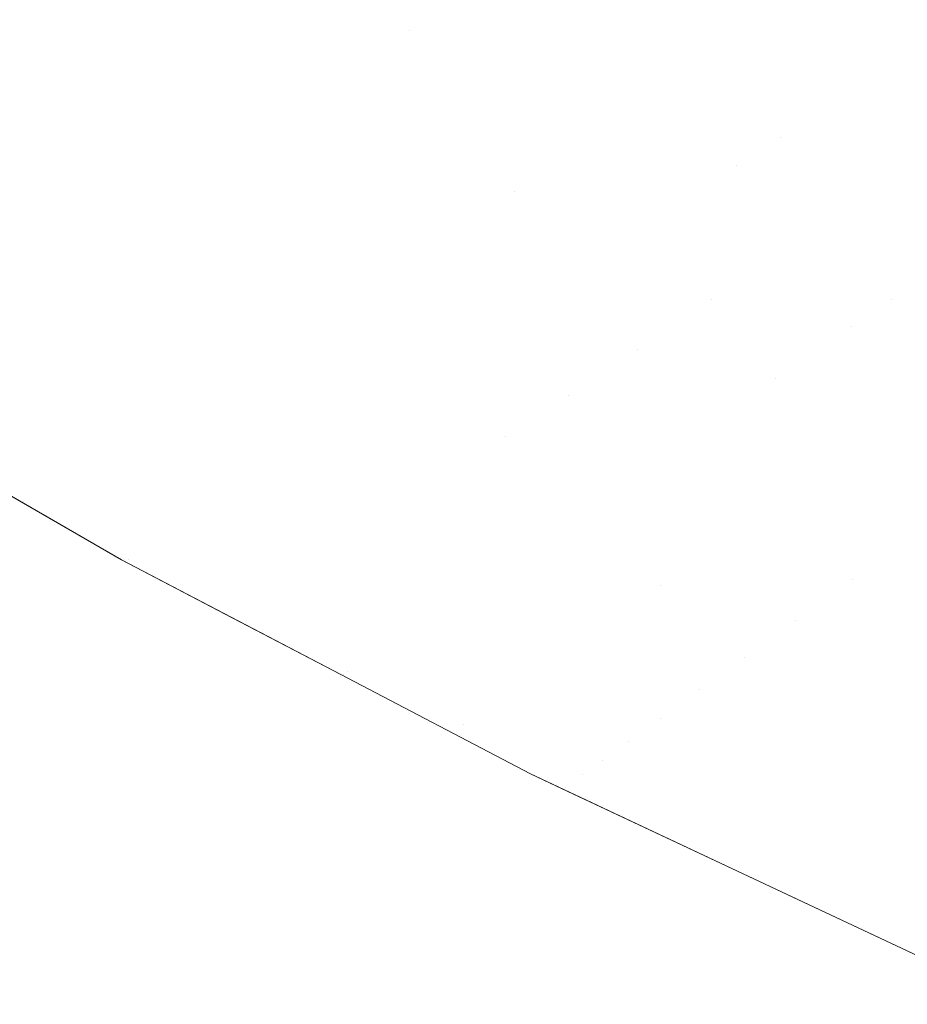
# Model space of a CAD drawing. Header units: centimetres. Extents: x -44.1 to 45.2, y 4.2 to 6.
# Tile 3 of 256: x -44.0342 to -44.0202, y 4.2197 to 4.2353. Entities that reach past the tile are written whole.
import ezdxf

# ---------------------------------------------------------------- set-up
doc = ezdxf.new("R2010")
doc.units = ezdxf.units.CM
doc.header["$LTSCALE"] = 2.54
doc.layers.add('Lucido design-1', color=7, linetype='Continuous')

# ---------------------------------------------------------------- blocks, each defined once
blk = doc.blocks.new('Gruppo-4-1')
at = {"color": 7, "linetype": 'Continuous', "lineweight": 9}
for points, invisible_edges in [([(-44.030181, 4.235558, -2276.959797), (-44.030849, 4.23517, -2276.958396), (-44.033685, 4.236953, -2276.958396), (-44.033, 4.237331, -2276.959797)], 15), ([(-44.02443, 4.235542, -2276.96527), (-44.025168, 4.23509, -2276.963922), (-44.02804, 4.236803, -2276.963922), (-44.027282, 4.237244, -2276.96527)], 15), ([(-44.026617, 4.235943, -2276.280418), (-44.025168, 4.23509, -2276.280418), (-44.02443, 4.235542, -2276.27907), (-44.027282, 4.237244, -2276.27907)], 15), ([(-44.034345, 4.236589, -2276.956983), (-44.033685, 4.236953, -2276.958396), (-44.030849, 4.23517, -2276.958396), (-44.031494, 4.234795, -2276.956983)], 15), ([(-44.019199, 4.235339, -2276.275111), (-44.022093, 4.236975, -2276.275111), (-44.023671, 4.236008, -2276.277736), (-44.020732, 4.234346, -2276.277736)], 15), ([(-44.020732, 4.234346, -2276.966604), (-44.023671, 4.236008, -2276.966604), (-44.022093, 4.236975, -2276.969229), (-44.019199, 4.235339, -2276.969229)], 15), ([(-44.032281, 4.236058, -2276.285944), (-44.030849, 4.23517, -2276.285944), (-44.02949, 4.23596, -2276.283155), (-44.030904, 4.236838, -2276.283155)], 15), ([(-44.026617, 4.235943, -2276.280418), (-44.02804, 4.236803, -2276.280418), (-44.02949, 4.23596, -2276.283155), (-44.028049, 4.235088, -2276.283155)], 15), ([(-44.028776, 4.236375, -2276.96256), (-44.02804, 4.236803, -2276.963922), (-44.025168, 4.23509, -2276.963922), (-44.025884, 4.23465, -2276.96256)], 15), ([(-44.031494, 4.234795, -2276.956983), (-44.032114, 4.234434, -2276.955559), (-44.034981, 4.236238, -2276.955559), (-44.034345, 4.236589, -2276.956983)], 15), ([(-44.025884, 4.23465, -2276.96256), (-44.02658, 4.234224, -2276.961185), (-44.02949, 4.23596, -2276.961185), (-44.028776, 4.236375, -2276.96256)], 15), ([(-44.033562, 4.235333, -2276.288781), (-44.034981, 4.236238, -2276.288781), (-44.036178, 4.235578, -2276.291665), (-44.034743, 4.234664, -2276.291665)], 15), ([(-44.035592, 4.235901, -2276.954122), (-44.034981, 4.236238, -2276.955559), (-44.032114, 4.234434, -2276.955559), (-44.03271, 4.234088, -2276.954122)], 15), ([(-44.033562, 4.235333, -2276.288781), (-44.032114, 4.234434, -2276.288781), (-44.030849, 4.23517, -2276.285944), (-44.032281, 4.236058, -2276.285944)], 15), ([(-44.022187, 4.233404, -2276.280418), (-44.020732, 4.234346, -2276.277736), (-44.023671, 4.236008, -2276.277736), (-44.02443, 4.235542, -2276.27907)], 15), ([(-44.02443, 4.235542, -2276.96527), (-44.023671, 4.236008, -2276.966604), (-44.020732, 4.234346, -2276.966604), (-44.022187, 4.233404, -2276.963922)], 15), ([(-44.03271, 4.234088, -2276.954122), (-44.033281, 4.233756, -2276.952675), (-44.036178, 4.235578, -2276.952675), (-44.035592, 4.235901, -2276.954122)], 15), ([(-44.028049, 4.235088, -2276.283155), (-44.02949, 4.23596, -2276.283155), (-44.030849, 4.23517, -2276.285944), (-44.02939, 4.234287, -2276.285944)], 15), ([(-44.030181, 4.235558, -2276.959797), (-44.02949, 4.23596, -2276.961185), (-44.02658, 4.234224, -2276.961185), (-44.027252, 4.233811, -2276.959797)], 15), ([(-44.026617, 4.235943, -2276.280418), (-44.028049, 4.235088, -2276.283155), (-44.02658, 4.234224, -2276.283155), (-44.025884, 4.23465, -2276.28178)], 15), ([(-44.025884, 4.23465, -2276.28178), (-44.025168, 4.23509, -2276.280418), (-44.026617, 4.235943, -2276.280418)], 11), ([(-44.036737, 4.235269, -2276.951217), (-44.036178, 4.235578, -2276.952675), (-44.033281, 4.233756, -2276.952675), (-44.033826, 4.233438, -2276.951217)], 15), ([(-44.027252, 4.233811, -2276.959797), (-44.027903, 4.233412, -2276.958396), (-44.030849, 4.23517, -2276.958396), (-44.030181, 4.235558, -2276.959797)], 15), ([(-44.02443, 4.235542, -2276.27907), (-44.025168, 4.23509, -2276.280418), (-44.022187, 4.233404, -2276.280418)], 11), ([(-44.022187, 4.233404, -2276.963922), (-44.025168, 4.23509, -2276.963922), (-44.02443, 4.235542, -2276.96527)], 11), ([(-44.033826, 4.233438, -2276.951217), (-44.034346, 4.233136, -2276.94975), (-44.03727, 4.234975, -2276.94975), (-44.036737, 4.235269, -2276.951217)], 15), ([(-44.034743, 4.234664, -2276.291665), (-44.033281, 4.233756, -2276.291665), (-44.032114, 4.234434, -2276.288781), (-44.033562, 4.235333, -2276.288781)], 15), ([(-44.020732, 4.234346, -2276.277736), (-44.017687, 4.232716, -2276.277736), (-44.016199, 4.233733, -2276.275111), (-44.019199, 4.235339, -2276.275111)], 15), ([(-44.019199, 4.235339, -2276.969229), (-44.016199, 4.233733, -2276.969229), (-44.017687, 4.232716, -2276.966604), (-44.020732, 4.234346, -2276.966604)], 15), ([(-44.02939, 4.234287, -2276.285944), (-44.030849, 4.23517, -2276.285944), (-44.032114, 4.234434, -2276.288781), (-44.030638, 4.233542, -2276.288781)], 15), ([(-44.031494, 4.234795, -2276.956983), (-44.030849, 4.23517, -2276.958396), (-44.027903, 4.233412, -2276.958396), (-44.02853, 4.233027, -2276.956983)], 15), ([(-44.028049, 4.235088, -2276.283155), (-44.02939, 4.234287, -2276.285944), (-44.027903, 4.233412, -2276.285944), (-44.027252, 4.233811, -2276.284543)], 15), ([(-44.027252, 4.233811, -2276.284543), (-44.02658, 4.234224, -2276.283155), (-44.028049, 4.235088, -2276.283155)], 11), ([(-44.022884, 4.232953, -2276.28178), (-44.022187, 4.233404, -2276.280418), (-44.025168, 4.23509, -2276.280418), (-44.025884, 4.23465, -2276.28178)], 15), ([(-44.025884, 4.23465, -2276.96256), (-44.025168, 4.23509, -2276.963922), (-44.022187, 4.233404, -2276.963922), (-44.022884, 4.232953, -2276.96256)], 15), ([(-44.02853, 4.233027, -2276.956983), (-44.029134, 4.232657, -2276.955559), (-44.032114, 4.234434, -2276.955559), (-44.031494, 4.234795, -2276.956983)], 15), ([(-44.035823, 4.234053, -2276.29459), (-44.034346, 4.233136, -2276.29459), (-44.033281, 4.233756, -2276.291665), (-44.034743, 4.234664, -2276.291665)], 15), ([(-44.025884, 4.23465, -2276.28178), (-44.02658, 4.234224, -2276.283155), (-44.023559, 4.232516, -2276.283155), (-44.022884, 4.232953, -2276.28178)], 15), ([(-44.022884, 4.232953, -2276.96256), (-44.023559, 4.232516, -2276.961185), (-44.02658, 4.234224, -2276.961185), (-44.025884, 4.23465, -2276.96256)], 15), ([(-44.030638, 4.233542, -2276.288781), (-44.032114, 4.234434, -2276.288781), (-44.033281, 4.233756, -2276.291665), (-44.031789, 4.232854, -2276.291665)], 15), ([(-44.03271, 4.234088, -2276.954122), (-44.032114, 4.234434, -2276.955559), (-44.029134, 4.232657, -2276.955559), (-44.029714, 4.232301, -2276.954122)], 15), ([(-44.022187, 4.233404, -2276.280418), (-44.019098, 4.231751, -2276.280418), (-44.017687, 4.232716, -2276.277736), (-44.020732, 4.234346, -2276.277736)], 15), ([(-44.020732, 4.234346, -2276.966604), (-44.017687, 4.232716, -2276.966604), (-44.019098, 4.231751, -2276.963922), (-44.022187, 4.233404, -2276.963922)], 15), ([(-44.030638, 4.233542, -2276.288781), (-44.029134, 4.232657, -2276.288781), (-44.027903, 4.233412, -2276.285944), (-44.02939, 4.234287, -2276.285944)], 15), ([(-44.024213, 4.232093, -2276.284543), (-44.023559, 4.232516, -2276.283155), (-44.02658, 4.234224, -2276.283155), (-44.027252, 4.233811, -2276.284543)], 15), ([(-44.027252, 4.233811, -2276.959797), (-44.02658, 4.234224, -2276.961185), (-44.023559, 4.232516, -2276.961185), (-44.024213, 4.232093, -2276.959797)], 15), ([(-44.029714, 4.232301, -2276.954122), (-44.03027, 4.23196, -2276.952675), (-44.033281, 4.233756, -2276.952675), (-44.03271, 4.234088, -2276.954122)], 15), ([(-44.031789, 4.232854, -2276.291665), (-44.033281, 4.233756, -2276.291665), (-44.034346, 4.233136, -2276.29459), (-44.032841, 4.232226, -2276.29459)], 15), ([(-44.033826, 4.233438, -2276.951217), (-44.033281, 4.233756, -2276.952675), (-44.03027, 4.23196, -2276.952675), (-44.030801, 4.231634, -2276.951217)], 15), ([(-44.027252, 4.233811, -2276.284543), (-44.027903, 4.233412, -2276.285944), (-44.026388, 4.232544, -2276.285944)], 11), ([(-44.024213, 4.232093, -2276.959797), (-44.024845, 4.231683, -2276.958396), (-44.027903, 4.233412, -2276.958396), (-44.027252, 4.233811, -2276.959797)], 15), ([(-44.026388, 4.232544, -2276.285944), (-44.024845, 4.231683, -2276.285944), (-44.024213, 4.232093, -2276.284543), (-44.027252, 4.233811, -2276.284543)], 15), ([(-44.031789, 4.232854, -2276.291665), (-44.03027, 4.23196, -2276.291665), (-44.029134, 4.232657, -2276.288781), (-44.030638, 4.233542, -2276.288781)], 15), ([(-44.030801, 4.231634, -2276.951217), (-44.031308, 4.231324, -2276.94975), (-44.034346, 4.233136, -2276.94975), (-44.033826, 4.233438, -2276.951217)], 15), ([(-44.026388, 4.232544, -2276.285944), (-44.027903, 4.233412, -2276.285944), (-44.029134, 4.232657, -2276.288781), (-44.027602, 4.231779, -2276.288781)], 15), ([(-44.02853, 4.233027, -2276.956983), (-44.027903, 4.233412, -2276.958396), (-44.024845, 4.231683, -2276.958396), (-44.025455, 4.231289, -2276.956983)], 15), ([(-44.020429, 4.23084, -2276.283155), (-44.019098, 4.231751, -2276.280418), (-44.022187, 4.233404, -2276.280418), (-44.022884, 4.232953, -2276.28178)], 15), ([(-44.022884, 4.232953, -2276.96256), (-44.022187, 4.233404, -2276.963922), (-44.019098, 4.231751, -2276.963922), (-44.020429, 4.23084, -2276.961185)], 15), ([(-44.032841, 4.232226, -2276.29459), (-44.034346, 4.233136, -2276.29459), (-44.035308, 4.232577, -2276.297555), (-44.033791, 4.231659, -2276.297555)], 15), ([(-44.03484, 4.232849, -2276.948272), (-44.034346, 4.233136, -2276.94975), (-44.031308, 4.231324, -2276.94975), (-44.031789, 4.231028, -2276.948272)], 15), ([(-44.025455, 4.231289, -2276.956983), (-44.026042, 4.230909, -2276.955559), (-44.029134, 4.232657, -2276.955559), (-44.02853, 4.233027, -2276.956983)], 15), ([(-44.022884, 4.232953, -2276.28178), (-44.023559, 4.232516, -2276.283155), (-44.020429, 4.23084, -2276.283155)], 11), ([(-44.020429, 4.23084, -2276.961185), (-44.023559, 4.232516, -2276.961185), (-44.022884, 4.232953, -2276.96256)], 11), ([(-44.031789, 4.231028, -2276.948272), (-44.032244, 4.230749, -2276.946785), (-44.035308, 4.232577, -2276.946785), (-44.03484, 4.232849, -2276.948272)], 15), ([(-44.032841, 4.232226, -2276.29459), (-44.031308, 4.231324, -2276.29459), (-44.03027, 4.23196, -2276.291665), (-44.031789, 4.232854, -2276.291665)], 15), ([(-44.033791, 4.231659, -2276.297555), (-44.035308, 4.232577, -2276.297555), (-44.036163, 4.232079, -2276.300554), (-44.034635, 4.231155, -2276.300554)], 15), ([(-44.035749, 4.23232, -2276.94529), (-44.035308, 4.232577, -2276.946785), (-44.032244, 4.230749, -2276.946785), (-44.032674, 4.230486, -2276.94529)], 15), ([(-44.027602, 4.231779, -2276.288781), (-44.029134, 4.232657, -2276.288781), (-44.03027, 4.23196, -2276.291665), (-44.028722, 4.231073, -2276.291665)], 15), ([(-44.029714, 4.232301, -2276.954122), (-44.029134, 4.232657, -2276.955559), (-44.026042, 4.230909, -2276.955559), (-44.026606, 4.230544, -2276.954122)], 15), ([(-44.027602, 4.231779, -2276.288781), (-44.026042, 4.230909, -2276.288781), (-44.024845, 4.231683, -2276.285944), (-44.026388, 4.232544, -2276.285944)], 15), ([(-44.021064, 4.230406, -2276.284543), (-44.020429, 4.23084, -2276.283155), (-44.023559, 4.232516, -2276.283155), (-44.024213, 4.232093, -2276.284543)], 15), ([(-44.024213, 4.232093, -2276.959797), (-44.023559, 4.232516, -2276.961185), (-44.020429, 4.23084, -2276.961185), (-44.021064, 4.230406, -2276.959797)], 15), ([(-44.032674, 4.230486, -2276.94529), (-44.033077, 4.230238, -2276.943786), (-44.036163, 4.232079, -2276.943786), (-44.035749, 4.23232, -2276.94529)], 15), ([(-44.026606, 4.230544, -2276.954122), (-44.027146, 4.230194, -2276.952675), (-44.03027, 4.23196, -2276.952675), (-44.029714, 4.232301, -2276.954122)], 15), ([(-44.033791, 4.231659, -2276.297555), (-44.032244, 4.230749, -2276.297555), (-44.031308, 4.231324, -2276.29459), (-44.032841, 4.232226, -2276.29459)], 15), ([(-44.03655, 4.231855, -2276.942275), (-44.036163, 4.232079, -2276.943786), (-44.033077, 4.230238, -2276.943786), (-44.033453, 4.230007, -2276.942275)], 15), ([(-44.028722, 4.231073, -2276.291665), (-44.03027, 4.23196, -2276.291665), (-44.031308, 4.231324, -2276.29459), (-44.029745, 4.230428, -2276.29459)], 15), ([(-44.030801, 4.231634, -2276.951217), (-44.03027, 4.23196, -2276.952675), (-44.027146, 4.230194, -2276.952675), (-44.027662, 4.22986, -2276.951217)], 15), ([(-44.024213, 4.232093, -2276.284543), (-44.024845, 4.231683, -2276.285944), (-44.023275, 4.230831, -2276.285944)], 11), ([(-44.021064, 4.230406, -2276.959797), (-44.021677, 4.229987, -2276.958396), (-44.024845, 4.231683, -2276.958396), (-44.024213, 4.232093, -2276.959797)], 15), ([(-44.023275, 4.230831, -2276.285944), (-44.021677, 4.229987, -2276.285944), (-44.021064, 4.230406, -2276.284543), (-44.024213, 4.232093, -2276.284543)], 15), ([(-44.033453, 4.230007, -2276.942275), (-44.033803, 4.229793, -2276.940757), (-44.036909, 4.231646, -2276.940757), (-44.03655, 4.231855, -2276.942275)], 15), ([(-44.037241, 4.231453, -2276.939231), (-44.036909, 4.231646, -2276.940757), (-44.033803, 4.229793, -2276.940757), (-44.034126, 4.229595, -2276.939231)], 15), ([(-44.034635, 4.231155, -2276.300554), (-44.033077, 4.230238, -2276.300554), (-44.032244, 4.230749, -2276.297555), (-44.033791, 4.231659, -2276.297555)], 15), ([(-44.028722, 4.231073, -2276.291665), (-44.027146, 4.230194, -2276.291665), (-44.026042, 4.230909, -2276.288781), (-44.027602, 4.231779, -2276.288781)], 15), ([(-44.023275, 4.230831, -2276.285944), (-44.024845, 4.231683, -2276.285944), (-44.026042, 4.230909, -2276.288781), (-44.024454, 4.230047, -2276.288781)], 15), ([(-44.025455, 4.231289, -2276.956983), (-44.024845, 4.231683, -2276.958396), (-44.021677, 4.229987, -2276.958396), (-44.022269, 4.229583, -2276.956983)], 15), ([(-44.015902, 4.230132, -2276.280418), (-44.019098, 4.231751, -2276.280418), (-44.020429, 4.23084, -2276.283155), (-44.017191, 4.2292, -2276.283155)], 15), ([(-44.017191, 4.2292, -2276.961185), (-44.020429, 4.23084, -2276.961185), (-44.019098, 4.231751, -2276.963922), (-44.015902, 4.230132, -2276.963922)], 15), ([(-44.027662, 4.22986, -2276.951217), (-44.028155, 4.229541, -2276.94975), (-44.031308, 4.231324, -2276.94975), (-44.030801, 4.231634, -2276.951217)], 15), ([(-44.034126, 4.229595, -2276.939231), (-44.034422, 4.229413, -2276.9377), (-44.037545, 4.231276, -2276.9377), (-44.037241, 4.231453, -2276.939231)], 15), ([(-44.029745, 4.230428, -2276.29459), (-44.031308, 4.231324, -2276.29459), (-44.032244, 4.230749, -2276.297555), (-44.030669, 4.229846, -2276.297555)], 15), ([(-44.031789, 4.231028, -2276.948272), (-44.031308, 4.231324, -2276.94975), (-44.028155, 4.229541, -2276.94975), (-44.028622, 4.229238, -2276.948272)], 15), ([(-44.022269, 4.229583, -2276.956983), (-44.022838, 4.229193, -2276.955559), (-44.026042, 4.230909, -2276.955559), (-44.025455, 4.231289, -2276.956983)], 15), ([(-44.035371, 4.230716, -2276.303583), (-44.033803, 4.229793, -2276.303583), (-44.033077, 4.230238, -2276.300554), (-44.034635, 4.231155, -2276.300554)], 15), ([(-44.028622, 4.229238, -2276.948272), (-44.029065, 4.228952, -2276.946785), (-44.032244, 4.230749, -2276.946785), (-44.031789, 4.231028, -2276.948272)], 15), ([(-44.029745, 4.230428, -2276.29459), (-44.028155, 4.229541, -2276.29459), (-44.027146, 4.230194, -2276.291665), (-44.028722, 4.231073, -2276.291665)], 15), ([(-44.024454, 4.230047, -2276.288781), (-44.026042, 4.230909, -2276.288781), (-44.027146, 4.230194, -2276.291665), (-44.025542, 4.229323, -2276.291665)], 15), ([(-44.026606, 4.230544, -2276.954122), (-44.026042, 4.230909, -2276.955559), (-44.022838, 4.229193, -2276.955559), (-44.023385, 4.228819, -2276.954122)], 15), ([(-44.035998, 4.230341, -2276.30664), (-44.034422, 4.229413, -2276.30664), (-44.033803, 4.229793, -2276.303583), (-44.035371, 4.230716, -2276.303583)], 15), ([(-44.030669, 4.229846, -2276.297555), (-44.032244, 4.230749, -2276.297555), (-44.033077, 4.230238, -2276.300554), (-44.03149, 4.229329, -2276.300554)], 15), ([(-44.032674, 4.230486, -2276.94529), (-44.032244, 4.230749, -2276.946785), (-44.029065, 4.228952, -2276.946785), (-44.029482, 4.228681, -2276.94529)], 15), ([(-44.024454, 4.230047, -2276.288781), (-44.022838, 4.229193, -2276.288781), (-44.021677, 4.229987, -2276.285944), (-44.023275, 4.230831, -2276.285944)], 15), ([(-44.018399, 4.228326, -2276.285944), (-44.017191, 4.2292, -2276.283155), (-44.020429, 4.23084, -2276.283155), (-44.021064, 4.230406, -2276.284543)], 15), ([(-44.021064, 4.230406, -2276.959797), (-44.020429, 4.23084, -2276.961185), (-44.017191, 4.2292, -2276.961185), (-44.018399, 4.228326, -2276.958396)], 15), ([(-44.029482, 4.228681, -2276.94529), (-44.029874, 4.228428, -2276.943786), (-44.033077, 4.230238, -2276.943786), (-44.032674, 4.230486, -2276.94529)], 15), ([(-44.030669, 4.229846, -2276.297555), (-44.029065, 4.228952, -2276.297555), (-44.028155, 4.229541, -2276.29459), (-44.029745, 4.230428, -2276.29459)], 15), ([(-44.023385, 4.228819, -2276.954122), (-44.023909, 4.228461, -2276.952675), (-44.027146, 4.230194, -2276.952675), (-44.026606, 4.230544, -2276.954122)], 15), ([(-44.021064, 4.230406, -2276.284543), (-44.021677, 4.229987, -2276.285944), (-44.018399, 4.228326, -2276.285944)], 11), ([(-44.018399, 4.228326, -2276.958396), (-44.021677, 4.229987, -2276.958396), (-44.021064, 4.230406, -2276.959797)], 11), ([(-44.0342, 4.227637, -2276.32217), (-44.035821, 4.228575, -2276.32217), (-44.038511, 4.230131, -2276.92217), (-44.03261, 4.226717, -2276.92217)], 10), ([(-44.03261, 4.226717, -2276.92217), (-44.038511, 4.230131, -2276.92217), (-44.035825, 4.228553, -2276.923732)], 10), ([(-44.03149, 4.229329, -2276.300554), (-44.033077, 4.230238, -2276.300554), (-44.033803, 4.229793, -2276.303583), (-44.032206, 4.228878, -2276.303583)], 15), ([(-44.033453, 4.230007, -2276.942275), (-44.033077, 4.230238, -2276.943786), (-44.029874, 4.228428, -2276.943786), (-44.03024, 4.228191, -2276.942275)], 15), ([(-44.025542, 4.229323, -2276.291665), (-44.027146, 4.230194, -2276.291665), (-44.028155, 4.229541, -2276.29459), (-44.026535, 4.228662, -2276.29459)], 15), ([(-44.027662, 4.22986, -2276.951217), (-44.027146, 4.230194, -2276.952675), (-44.023909, 4.228461, -2276.952675), (-44.02441, 4.228118, -2276.951217)], 15), ([(-44.03024, 4.228191, -2276.942275), (-44.03058, 4.227971, -2276.940757), (-44.033803, 4.229793, -2276.940757), (-44.033453, 4.230007, -2276.942275)], 15), ([(-44.024454, 4.230047, -2276.288781), (-44.025542, 4.229323, -2276.291665), (-44.023909, 4.228461, -2276.291665), (-44.023385, 4.228819, -2276.290218)], 15), ([(-44.023385, 4.228819, -2276.290218), (-44.022838, 4.229193, -2276.288781), (-44.024454, 4.230047, -2276.288781)], 11), ([(-44.018399, 4.228326, -2276.285944), (-44.021677, 4.229987, -2276.285944), (-44.022838, 4.229193, -2276.288781), (-44.019522, 4.227514, -2276.288781)], 15), ([(-44.022269, 4.229583, -2276.956983), (-44.021677, 4.229987, -2276.958396), (-44.018399, 4.228326, -2276.958396), (-44.019522, 4.227514, -2276.955559)], 15), ([(-44.032206, 4.228878, -2276.303583), (-44.033803, 4.229793, -2276.303583), (-44.034422, 4.229413, -2276.30664), (-44.032816, 4.228493, -2276.30664)], 15), ([(-44.034126, 4.229595, -2276.939231), (-44.033803, 4.229793, -2276.940757), (-44.03058, 4.227971, -2276.940757), (-44.030894, 4.227767, -2276.939231)], 15), ([(-44.03149, 4.229329, -2276.300554), (-44.029874, 4.228428, -2276.300554), (-44.029065, 4.228952, -2276.297555), (-44.030669, 4.229846, -2276.297555)], 15), ([(-44.02441, 4.228118, -2276.951217), (-44.024887, 4.227792, -2276.94975), (-44.028155, 4.229541, -2276.94975), (-44.027662, 4.22986, -2276.951217)], 15), ([(-44.030894, 4.227767, -2276.939231), (-44.031181, 4.227581, -2276.9377), (-44.034422, 4.229413, -2276.9377), (-44.034126, 4.229595, -2276.939231)], 15), ([(-44.026535, 4.228662, -2276.29459), (-44.028155, 4.229541, -2276.29459), (-44.029065, 4.228952, -2276.297555), (-44.027432, 4.228065, -2276.297555)], 15), ([(-44.028622, 4.229238, -2276.948272), (-44.028155, 4.229541, -2276.94975), (-44.024887, 4.227792, -2276.94975), (-44.025341, 4.227481, -2276.948272)], 15), ([(-44.019522, 4.227514, -2276.955559), (-44.022838, 4.229193, -2276.955559), (-44.022269, 4.229583, -2276.956983)], 11), ([(-44.032816, 4.228493, -2276.30664), (-44.034422, 4.229413, -2276.30664), (-44.03493, 4.229102, -2276.309719), (-44.033317, 4.228178, -2276.309719)], 15), ([(-44.03469, 4.229249, -2276.936163), (-44.034422, 4.229413, -2276.9377), (-44.031181, 4.227581, -2276.9377), (-44.031442, 4.227413, -2276.936163)], 15), ([(-44.032206, 4.228878, -2276.303583), (-44.03058, 4.227971, -2276.303583), (-44.029874, 4.228428, -2276.300554), (-44.03149, 4.229329, -2276.300554)], 15), ([(-44.025542, 4.229323, -2276.291665), (-44.026535, 4.228662, -2276.29459), (-44.024887, 4.227792, -2276.29459), (-44.02441, 4.228118, -2276.293122)], 15), ([(-44.02441, 4.228118, -2276.293122), (-44.023909, 4.228461, -2276.291665), (-44.025542, 4.229323, -2276.291665)], 11), ([(-44.031442, 4.227413, -2276.936163), (-44.031675, 4.227262, -2276.934621), (-44.03493, 4.229102, -2276.934621), (-44.03469, 4.229249, -2276.936163)], 15), ([(-44.025341, 4.227481, -2276.948272), (-44.02577, 4.227188, -2276.946785), (-44.029065, 4.228952, -2276.946785), (-44.028622, 4.229238, -2276.948272)], 15), ([(-44.020052, 4.227131, -2276.290218), (-44.019522, 4.227514, -2276.288781), (-44.022838, 4.229193, -2276.288781), (-44.023385, 4.228819, -2276.290218)], 15), ([(-44.023385, 4.228819, -2276.954122), (-44.022838, 4.229193, -2276.955559), (-44.019522, 4.227514, -2276.955559), (-44.020052, 4.227131, -2276.954122)], 15), ([(-44.033317, 4.228178, -2276.309719), (-44.03493, 4.229102, -2276.309719), (-44.035327, 4.228858, -2276.312816), (-44.033709, 4.227931, -2276.312816)], 15), ([(-44.035143, 4.228971, -2276.933075), (-44.03493, 4.229102, -2276.934621), (-44.031675, 4.227262, -2276.934621), (-44.031882, 4.227128, -2276.933075)], 15), ([(-44.033709, 4.227931, -2276.312816), (-44.035327, 4.228858, -2276.312816), (-44.035611, 4.228684, -2276.315926), (-44.033989, 4.227754, -2276.315926)], 15), ([(-44.035483, 4.228762, -2276.929971), (-44.035327, 4.228858, -2276.931524), (-44.032061, 4.227012, -2276.931524), (-44.032213, 4.226913, -2276.929971)], 15), ([(-44.031882, 4.227128, -2276.933075), (-44.032061, 4.227012, -2276.931524), (-44.035327, 4.228858, -2276.931524), (-44.035143, 4.228971, -2276.933075)], 15), ([(-44.032816, 4.228493, -2276.30664), (-44.031181, 4.227581, -2276.30664), (-44.03058, 4.227971, -2276.303583), (-44.032206, 4.228878, -2276.303583)], 15), ([(-44.027432, 4.228065, -2276.297555), (-44.029065, 4.228952, -2276.297555), (-44.029874, 4.228428, -2276.300554), (-44.028229, 4.227535, -2276.300554)], 15), ([(-44.029482, 4.228681, -2276.94529), (-44.029065, 4.228952, -2276.946785), (-44.02577, 4.227188, -2276.946785), (-44.026175, 4.226911, -2276.94529)], 15), ([(-44.033989, 4.227754, -2276.315926), (-44.035611, 4.228684, -2276.315926), (-44.035782, 4.228579, -2276.319046), (-44.034158, 4.227648, -2276.319046)], 15), ([(-44.035711, 4.228623, -2276.926855), (-44.035611, 4.228684, -2276.928414), (-44.032337, 4.226833, -2276.928414), (-44.032434, 4.22677, -2276.926855)], 15), ([(-44.032213, 4.226913, -2276.929971), (-44.032337, 4.226833, -2276.928414), (-44.035611, 4.228684, -2276.928414), (-44.035483, 4.228762, -2276.929971)], 15), ([(-44.023385, 4.228819, -2276.290218), (-44.023909, 4.228461, -2276.291665), (-44.020559, 4.226764, -2276.291665), (-44.020052, 4.227131, -2276.290218)], 15), ([(-44.020052, 4.227131, -2276.954122), (-44.020559, 4.226764, -2276.952675), (-44.023909, 4.228461, -2276.952675), (-44.023385, 4.228819, -2276.954122)], 15), ([(-44.035825, 4.228553, -2276.923732), (-44.035782, 4.228579, -2276.925294), (-44.032504, 4.226725, -2276.925294), (-44.032545, 4.226698, -2276.923732)], 15), ([(-44.035825, 4.228553, -2276.923732), (-44.032545, 4.226698, -2276.923732), (-44.03261, 4.226717, -2276.92217)], 11), ([(-44.034158, 4.227648, -2276.319046), (-44.035782, 4.228579, -2276.319046), (-44.035821, 4.228575, -2276.32217), (-44.0342, 4.227637, -2276.32217)], 11), ([(-44.032434, 4.22677, -2276.926855), (-44.032504, 4.226725, -2276.925294), (-44.035782, 4.228579, -2276.925294), (-44.035711, 4.228623, -2276.926855)], 15), ([(-44.026175, 4.226911, -2276.94529), (-44.026555, 4.226651, -2276.943786), (-44.029874, 4.228428, -2276.943786), (-44.029482, 4.228681, -2276.94529)], 15), ([(-44.026535, 4.228662, -2276.29459), (-44.027432, 4.228065, -2276.297555), (-44.02577, 4.227188, -2276.297555), (-44.025341, 4.227481, -2276.296068)], 15), ([(-44.025341, 4.227481, -2276.296068), (-44.024887, 4.227792, -2276.29459), (-44.026535, 4.228662, -2276.29459)], 11), ([(-44.033317, 4.228178, -2276.309719), (-44.031675, 4.227262, -2276.309719), (-44.031181, 4.227581, -2276.30664), (-44.032816, 4.228493, -2276.30664)], 15), ([(-44.028229, 4.227535, -2276.300554), (-44.029874, 4.228428, -2276.300554), (-44.03058, 4.227971, -2276.303583), (-44.028925, 4.227072, -2276.303583)], 15), ([(-44.03024, 4.228191, -2276.942275), (-44.029874, 4.228428, -2276.943786), (-44.026555, 4.226651, -2276.943786), (-44.02691, 4.226408, -2276.942275)], 15), ([(-44.021044, 4.226413, -2276.293122), (-44.020559, 4.226764, -2276.291665), (-44.023909, 4.228461, -2276.291665), (-44.02441, 4.228118, -2276.293122)], 15), ([(-44.02441, 4.228118, -2276.951217), (-44.023909, 4.228461, -2276.952675), (-44.020559, 4.226764, -2276.952675), (-44.021044, 4.226413, -2276.951217)], 15), ([(-44.033709, 4.227931, -2276.312816), (-44.032061, 4.227012, -2276.312816), (-44.031675, 4.227262, -2276.309719), (-44.033317, 4.228178, -2276.309719)], 15), ([(-44.02691, 4.226408, -2276.942275), (-44.02724, 4.226182, -2276.940757), (-44.03058, 4.227971, -2276.940757), (-44.03024, 4.228191, -2276.942275)], 15), ([(-44.028229, 4.227535, -2276.300554), (-44.026555, 4.226651, -2276.300554), (-44.02577, 4.227188, -2276.297555), (-44.027432, 4.228065, -2276.297555)], 15), ([(-44.02441, 4.228118, -2276.293122), (-44.024887, 4.227792, -2276.29459), (-44.021506, 4.226079, -2276.29459), (-44.021044, 4.226413, -2276.293122)], 15), ([(-44.021044, 4.226413, -2276.951217), (-44.021506, 4.226079, -2276.94975), (-44.024887, 4.227792, -2276.94975), (-44.02441, 4.228118, -2276.951217)], 15), ([(-44.033989, 4.227754, -2276.315926), (-44.032337, 4.226833, -2276.315926), (-44.032061, 4.227012, -2276.312816), (-44.033709, 4.227931, -2276.312816)], 15), ([(-44.028925, 4.227072, -2276.303583), (-44.03058, 4.227971, -2276.303583), (-44.031181, 4.227581, -2276.30664), (-44.029517, 4.226678, -2276.30664)], 15), ([(-44.030894, 4.227767, -2276.939231), (-44.03058, 4.227971, -2276.940757), (-44.02724, 4.226182, -2276.940757), (-44.027545, 4.225974, -2276.939231)], 15), ([(-44.034158, 4.227648, -2276.319046), (-44.032504, 4.226725, -2276.319046), (-44.032337, 4.226833, -2276.315926), (-44.033989, 4.227754, -2276.315926)], 15), ([(-44.027545, 4.225974, -2276.939231), (-44.027823, 4.225784, -2276.9377), (-44.031181, 4.227581, -2276.9377), (-44.030894, 4.227767, -2276.939231)], 15), ([(-44.021945, 4.225761, -2276.296068), (-44.021506, 4.226079, -2276.29459), (-44.024887, 4.227792, -2276.29459), (-44.025341, 4.227481, -2276.296068)], 15), ([(-44.025341, 4.227481, -2276.948272), (-44.024887, 4.227792, -2276.94975), (-44.021506, 4.226079, -2276.94975), (-44.021945, 4.225761, -2276.948272)], 15), ([(-44.034158, 4.227648, -2276.319046), (-44.0342, 4.227637, -2276.32217), (-44.03261, 4.226717, -2276.32217)], 9), ([(-44.03261, 4.226717, -2276.92217), (-44.03261, 4.226717, -2276.32217), (-44.0342, 4.227637, -2276.32217)], 9), ([(-44.03261, 4.226717, -2276.32217), (-44.032504, 4.226725, -2276.319046), (-44.034158, 4.227648, -2276.319046)], 11), ([(-44.029517, 4.226678, -2276.30664), (-44.031181, 4.227581, -2276.30664), (-44.031675, 4.227262, -2276.309719), (-44.030004, 4.226354, -2276.309719)], 15), ([(-44.031442, 4.227413, -2276.936163), (-44.031181, 4.227581, -2276.9377), (-44.027823, 4.225784, -2276.9377), (-44.028076, 4.225611, -2276.936163)], 15), ([(-44.028925, 4.227072, -2276.303583), (-44.02724, 4.226182, -2276.303583), (-44.026555, 4.226651, -2276.300554), (-44.028229, 4.227535, -2276.300554)], 15), ([(-44.025341, 4.227481, -2276.296068), (-44.02577, 4.227188, -2276.297555), (-44.02408, 4.226319, -2276.297555)], 11), ([(-44.021945, 4.225761, -2276.948272), (-44.022361, 4.225461, -2276.946785), (-44.02577, 4.227188, -2276.946785), (-44.025341, 4.227481, -2276.948272)], 15), ([(-44.02408, 4.226319, -2276.297555), (-44.022361, 4.225461, -2276.297555), (-44.021945, 4.225761, -2276.296068), (-44.025341, 4.227481, -2276.296068)], 15), ([(-44.028076, 4.225611, -2276.936163), (-44.028303, 4.225456, -2276.934621), (-44.031675, 4.227262, -2276.934621), (-44.031442, 4.227413, -2276.936163)], 15), ([(-44.030004, 4.226354, -2276.309719), (-44.031675, 4.227262, -2276.309719), (-44.032061, 4.227012, -2276.312816), (-44.030384, 4.226101, -2276.312816)], 15), ([(-44.028503, 4.225319, -2276.933075), (-44.028677, 4.2252, -2276.931524), (-44.032061, 4.227012, -2276.931524), (-44.031882, 4.227128, -2276.933075)], 15), ([(-44.031882, 4.227128, -2276.933075), (-44.031675, 4.227262, -2276.934621), (-44.028303, 4.225456, -2276.934621), (-44.028503, 4.225319, -2276.933075)], 15), ([(-44.02408, 4.226319, -2276.297555), (-44.02577, 4.227188, -2276.297555), (-44.026555, 4.226651, -2276.300554), (-44.024853, 4.225776, -2276.300554)], 15), ([(-44.026175, 4.226911, -2276.94529), (-44.02577, 4.227188, -2276.946785), (-44.022361, 4.225461, -2276.946785), (-44.022753, 4.225177, -2276.94529)], 15), ([(-44.020052, 4.227131, -2276.290218), (-44.020559, 4.226764, -2276.291665), (-44.017098, 4.225106, -2276.291665)], 11), ([(-44.017098, 4.225106, -2276.952675), (-44.020559, 4.226764, -2276.952675), (-44.020052, 4.227131, -2276.954122)], 11), ([(-44.030384, 4.226101, -2276.312816), (-44.032061, 4.227012, -2276.312816), (-44.032337, 4.226833, -2276.315926), (-44.030656, 4.22592, -2276.315926)], 15), ([(-44.032213, 4.226913, -2276.929971), (-44.032061, 4.227012, -2276.931524), (-44.028677, 4.2252, -2276.931524), (-44.028824, 4.225099, -2276.929971)], 15), ([(-44.029517, 4.226678, -2276.30664), (-44.027823, 4.225784, -2276.30664), (-44.02724, 4.226182, -2276.303583), (-44.028925, 4.227072, -2276.303583)], 15), ([(-44.030656, 4.22592, -2276.315926), (-44.032337, 4.226833, -2276.315926), (-44.032504, 4.226725, -2276.319046), (-44.03082, 4.225811, -2276.319046)], 15), ([(-44.032434, 4.22677, -2276.926855), (-44.032337, 4.226833, -2276.928414), (-44.028945, 4.225017, -2276.928414), (-44.029039, 4.224952, -2276.926855)], 15), ([(-44.028824, 4.225099, -2276.929971), (-44.028945, 4.225017, -2276.928414), (-44.032337, 4.226833, -2276.928414), (-44.032213, 4.226913, -2276.929971)], 15), ([(-44.022753, 4.225177, -2276.94529), (-44.023121, 4.224911, -2276.943786), (-44.026555, 4.226651, -2276.943786), (-44.026175, 4.226911, -2276.94529)], 15), ([(-44.032504, 4.226725, -2276.319046), (-44.03261, 4.226717, -2276.32217), (-44.03086, 4.225802, -2276.32217)], 9), ([(-44.03261, 4.226717, -2276.92217), (-44.029142, 4.224904, -2276.92217), (-44.029142, 4.224904, -2276.32217), (-44.03086, 4.225802, -2276.32217)], 10), ([(-44.03086, 4.225802, -2276.32217), (-44.03261, 4.226717, -2276.32217), (-44.03261, 4.226717, -2276.92217)], 10), ([(-44.029142, 4.224904, -2276.92217), (-44.03261, 4.226717, -2276.92217), (-44.032545, 4.226698, -2276.923732)], 10), ([(-44.032545, 4.226698, -2276.923732), (-44.032504, 4.226725, -2276.925294), (-44.029106, 4.224906, -2276.925294), (-44.029146, 4.224879, -2276.923732)], 15), ([(-44.032545, 4.226698, -2276.923732), (-44.029146, 4.224879, -2276.923732), (-44.029142, 4.224904, -2276.92217)], 11), ([(-44.029039, 4.224952, -2276.926855), (-44.029106, 4.224906, -2276.925294), (-44.032504, 4.226725, -2276.925294), (-44.032434, 4.22677, -2276.926855)], 15), ([(-44.03086, 4.225802, -2276.32217), (-44.03082, 4.225811, -2276.319046), (-44.032504, 4.226725, -2276.319046)], 11), ([(-44.030004, 4.226354, -2276.309719), (-44.028303, 4.225456, -2276.309719), (-44.027823, 4.225784, -2276.30664), (-44.029517, 4.226678, -2276.30664)], 15), ([(-44.018013, 4.224406, -2276.29459), (-44.017098, 4.225106, -2276.291665), (-44.020559, 4.226764, -2276.291665), (-44.021044, 4.226413, -2276.293122)], 15), ([(-44.021044, 4.226413, -2276.951217), (-44.020559, 4.226764, -2276.952675), (-44.017098, 4.225106, -2276.952675), (-44.018013, 4.224406, -2276.94975)], 15), ([(-44.024853, 4.225776, -2276.300554), (-44.026555, 4.226651, -2276.300554), (-44.02724, 4.226182, -2276.303583), (-44.025527, 4.225302, -2276.303583)], 15), ([(-44.02691, 4.226408, -2276.942275), (-44.026555, 4.226651, -2276.943786), (-44.023121, 4.224911, -2276.943786), (-44.023465, 4.224663, -2276.942275)], 15), ([(-44.030384, 4.226101, -2276.312816), (-44.028677, 4.2252, -2276.312816), (-44.028303, 4.225456, -2276.309719), (-44.030004, 4.226354, -2276.309719)], 15), ([(-44.023465, 4.224663, -2276.942275), (-44.023784, 4.224432, -2276.940757), (-44.02724, 4.226182, -2276.940757), (-44.02691, 4.226408, -2276.942275)], 15), ([(-44.021044, 4.226413, -2276.293122), (-44.021506, 4.226079, -2276.29459), (-44.018013, 4.224406, -2276.29459)], 11), ([(-44.018013, 4.224406, -2276.94975), (-44.021506, 4.226079, -2276.94975), (-44.021044, 4.226413, -2276.951217)], 11), ([(-44.024853, 4.225776, -2276.300554), (-44.023121, 4.224911, -2276.300554), (-44.022361, 4.225461, -2276.297555), (-44.02408, 4.226319, -2276.297555)], 15), ([(-44.030656, 4.22592, -2276.315926), (-44.028945, 4.225017, -2276.315926), (-44.028677, 4.2252, -2276.312816), (-44.030384, 4.226101, -2276.312816)], 15), ([(-44.025527, 4.225302, -2276.303583), (-44.02724, 4.226182, -2276.303583), (-44.027823, 4.225784, -2276.30664), (-44.026101, 4.224899, -2276.30664)], 15), ([(-44.027545, 4.225974, -2276.939231), (-44.02724, 4.226182, -2276.940757), (-44.023784, 4.224432, -2276.940757), (-44.024079, 4.224218, -2276.939231)], 15), ([(-44.018838, 4.223774, -2276.297555), (-44.018013, 4.224406, -2276.29459), (-44.021506, 4.226079, -2276.29459), (-44.021945, 4.225761, -2276.296068)], 15), ([(-44.021945, 4.225761, -2276.948272), (-44.021506, 4.226079, -2276.94975), (-44.018013, 4.224406, -2276.94975), (-44.018838, 4.223774, -2276.946785)], 15), ([(-44.03082, 4.225811, -2276.319046), (-44.029106, 4.224906, -2276.319046), (-44.028945, 4.225017, -2276.315926), (-44.030656, 4.22592, -2276.315926)], 15), ([(-44.024079, 4.224218, -2276.939231), (-44.024349, 4.224023, -2276.9377), (-44.027823, 4.225784, -2276.9377), (-44.027545, 4.225974, -2276.939231)], 15), ([(-44.03086, 4.225802, -2276.32217), (-44.029142, 4.224904, -2276.32217), (-44.029106, 4.224906, -2276.319046), (-44.03082, 4.225811, -2276.319046)], 14), ([(-44.026101, 4.224899, -2276.30664), (-44.027823, 4.225784, -2276.30664), (-44.028303, 4.225456, -2276.309719), (-44.026572, 4.224567, -2276.309719)], 15), ([(-44.028076, 4.225611, -2276.936163), (-44.027823, 4.225784, -2276.9377), (-44.024349, 4.224023, -2276.9377), (-44.024593, 4.223847, -2276.936163)], 15), ([(-44.025527, 4.225302, -2276.303583), (-44.023784, 4.224432, -2276.303583), (-44.023121, 4.224911, -2276.300554), (-44.024853, 4.225776, -2276.300554)], 15), ([(-44.021945, 4.225761, -2276.296068), (-44.022361, 4.225461, -2276.297555), (-44.018838, 4.223774, -2276.297555)], 11), ([(-44.018838, 4.223774, -2276.946785), (-44.022361, 4.225461, -2276.946785), (-44.021945, 4.225761, -2276.948272)], 11), ([(-44.024593, 4.223847, -2276.936163), (-44.024813, 4.223688, -2276.934621), (-44.028303, 4.225456, -2276.934621), (-44.028076, 4.225611, -2276.936163)], 15), ([(-44.026572, 4.224567, -2276.309719), (-44.028303, 4.225456, -2276.309719), (-44.028677, 4.2252, -2276.312816), (-44.026941, 4.224308, -2276.312816)], 15), ([(-44.028503, 4.225319, -2276.933075), (-44.028303, 4.225456, -2276.934621), (-44.024813, 4.223688, -2276.934621), (-44.025007, 4.223548, -2276.933075)], 15), ([(-44.019573, 4.223212, -2276.300554), (-44.018838, 4.223774, -2276.297555), (-44.022361, 4.225461, -2276.297555), (-44.023121, 4.224911, -2276.300554)], 15), ([(-44.022753, 4.225177, -2276.94529), (-44.022361, 4.225461, -2276.946785), (-44.018838, 4.223774, -2276.946785), (-44.019573, 4.223212, -2276.943786)], 15), ([(-44.025007, 4.223548, -2276.933075), (-44.025175, 4.223426, -2276.931524), (-44.028677, 4.2252, -2276.931524), (-44.028503, 4.225319, -2276.933075)], 15), ([(-44.026101, 4.224899, -2276.30664), (-44.024349, 4.224023, -2276.30664), (-44.023784, 4.224432, -2276.303583), (-44.025527, 4.225302, -2276.303583)], 15), ([(-44.026941, 4.224308, -2276.312816), (-44.028677, 4.2252, -2276.312816), (-44.028945, 4.225017, -2276.315926), (-44.027204, 4.224122, -2276.315926)], 15), ([(-44.028824, 4.225099, -2276.929971), (-44.028677, 4.2252, -2276.931524), (-44.025175, 4.223426, -2276.931524), (-44.025318, 4.223323, -2276.929971)], 15), ([(-44.019573, 4.223212, -2276.943786), (-44.023121, 4.224911, -2276.943786), (-44.022753, 4.225177, -2276.94529)], 11), ([(-44.027204, 4.224122, -2276.315926), (-44.028945, 4.225017, -2276.315926), (-44.029106, 4.224906, -2276.319046), (-44.025591, 4.223125, -2276.319046)], 15), ([(-44.025591, 4.223125, -2276.925294), (-44.029106, 4.224906, -2276.925294), (-44.029039, 4.224952, -2276.926855)], 11), ([(-44.029039, 4.224952, -2276.926855), (-44.028945, 4.225017, -2276.928414), (-44.025434, 4.223238, -2276.928414), (-44.025591, 4.223125, -2276.925294)], 15), ([(-44.025318, 4.223323, -2276.929971), (-44.025434, 4.223238, -2276.928414), (-44.028945, 4.225017, -2276.928414), (-44.028824, 4.225099, -2276.929971)], 15), ([(-44.029146, 4.224879, -2276.923732), (-44.029106, 4.224906, -2276.925294), (-44.025591, 4.223125, -2276.925294)], 11), ([(-44.026141, 4.223334, -2276.92217), (-44.029142, 4.224904, -2276.92217), (-44.029146, 4.224879, -2276.923732)], 10), ([(-44.029146, 4.224879, -2276.923732), (-44.025591, 4.223125, -2276.925294), (-44.026141, 4.223334, -2276.92217)], 11), ([(-44.029106, 4.224906, -2276.319046), (-44.029142, 4.224904, -2276.32217), (-44.026141, 4.223334, -2276.32217)], 9), ([(-44.029142, 4.224904, -2276.92217), (-44.026141, 4.223334, -2276.92217), (-44.026141, 4.223334, -2276.32217), (-44.029142, 4.224904, -2276.32217)], 10), ([(-44.026141, 4.223334, -2276.32217), (-44.025591, 4.223125, -2276.319046), (-44.029106, 4.224906, -2276.319046)], 11), ([(-44.026572, 4.224567, -2276.309719), (-44.024813, 4.223688, -2276.309719), (-44.024349, 4.224023, -2276.30664), (-44.026101, 4.224899, -2276.30664)], 15), ([(-44.023121, 4.224911, -2276.300554), (-44.023784, 4.224432, -2276.303583), (-44.020213, 4.222722, -2276.303583), (-44.019573, 4.223212, -2276.300554)], 15), ([(-44.023465, 4.224663, -2276.942275), (-44.023121, 4.224911, -2276.943786), (-44.019573, 4.223212, -2276.943786), (-44.020213, 4.222722, -2276.940757)], 15), ([(-44.020213, 4.222722, -2276.940757), (-44.023784, 4.224432, -2276.940757), (-44.023465, 4.224663, -2276.942275)], 11), ([(-44.026941, 4.224308, -2276.312816), (-44.025175, 4.223426, -2276.312816), (-44.024813, 4.223688, -2276.309719), (-44.026572, 4.224567, -2276.309719)], 15), ([(-44.020758, 4.222304, -2276.30664), (-44.020213, 4.222722, -2276.303583), (-44.023784, 4.224432, -2276.303583), (-44.024349, 4.224023, -2276.30664)], 15), ([(-44.024079, 4.224218, -2276.939231), (-44.023784, 4.224432, -2276.940757), (-44.020213, 4.222722, -2276.940757), (-44.020758, 4.222304, -2276.9377)], 15), ([(-44.027204, 4.224122, -2276.315926), (-44.025434, 4.223238, -2276.315926), (-44.025175, 4.223426, -2276.312816), (-44.026941, 4.224308, -2276.312816)], 15), ([(-44.020758, 4.222304, -2276.9377), (-44.024349, 4.224023, -2276.9377), (-44.024079, 4.224218, -2276.939231)], 11), ([(-44.025591, 4.223125, -2276.319046), (-44.025434, 4.223238, -2276.315926), (-44.027204, 4.224122, -2276.315926)], 11), ([(-44.024349, 4.224023, -2276.30664), (-44.024813, 4.223688, -2276.309719), (-44.021206, 4.221961, -2276.309719), (-44.020758, 4.222304, -2276.30664)], 15), ([(-44.024593, 4.223847, -2276.936163), (-44.024349, 4.224023, -2276.9377), (-44.020758, 4.222304, -2276.9377), (-44.021206, 4.221961, -2276.934621)], 15), ([(-44.021206, 4.221961, -2276.934621), (-44.024813, 4.223688, -2276.934621), (-44.024593, 4.223847, -2276.936163)], 11), ([(-44.021556, 4.221693, -2276.312816), (-44.021206, 4.221961, -2276.309719), (-44.024813, 4.223688, -2276.309719), (-44.025175, 4.223426, -2276.312816)], 15), ([(-44.021556, 4.221693, -2276.931524), (-44.025175, 4.223426, -2276.931524), (-44.025007, 4.223548, -2276.933075)], 11), ([(-44.025007, 4.223548, -2276.933075), (-44.024813, 4.223688, -2276.934621), (-44.021206, 4.221961, -2276.934621), (-44.021556, 4.221693, -2276.931524)], 15), ([(-44.025175, 4.223426, -2276.312816), (-44.025434, 4.223238, -2276.315926), (-44.021807, 4.221501, -2276.315926), (-44.021556, 4.221693, -2276.312816)], 15), ([(-44.025318, 4.223323, -2276.929971), (-44.025175, 4.223426, -2276.931524), (-44.021556, 4.221693, -2276.931524), (-44.021807, 4.221501, -2276.928414)], 15), ([(-44.025591, 4.223125, -2276.319046), (-44.026141, 4.223334, -2276.32217), (-44.021991, 4.221384, -2276.32217)], 9), ([(-44.026141, 4.223334, -2276.32217), (-44.026141, 4.223334, -2276.92217), (-44.025638, 4.223098, -2276.92217)], 9), ([(-44.025638, 4.223098, -2276.92217), (-44.019075, 4.220013, -2276.92217), (-44.021991, 4.221384, -2276.32217), (-44.026141, 4.223334, -2276.32217)], 10), ([(-44.025591, 4.223125, -2276.925294), (-44.025638, 4.223098, -2276.92217), (-44.026141, 4.223334, -2276.92217)], 9), ([(-44.021958, 4.221386, -2276.319046), (-44.021807, 4.221501, -2276.315926), (-44.025434, 4.223238, -2276.315926), (-44.025591, 4.223125, -2276.319046)], 15), ([(-44.025434, 4.223238, -2276.928414), (-44.021807, 4.221501, -2276.928414), (-44.021958, 4.221386, -2276.925294), (-44.025591, 4.223125, -2276.925294)], 15), ([(-44.021807, 4.221501, -2276.928414), (-44.025434, 4.223238, -2276.928414), (-44.025318, 4.223323, -2276.929971)], 11), ([(-44.025638, 4.223098, -2276.92217), (-44.025591, 4.223125, -2276.925294), (-44.021958, 4.221386, -2276.925294)], 11), ([(-44.021958, 4.221386, -2276.925294), (-44.019075, 4.220013, -2276.92217), (-44.025638, 4.223098, -2276.92217)], 9), ([(-44.021991, 4.221384, -2276.32217), (-44.021958, 4.221386, -2276.319046), (-44.025591, 4.223125, -2276.319046)], 11), ([(-44.015911, 4.221557, -2276.300554), (-44.019573, 4.223212, -2276.300554), (-44.020213, 4.222722, -2276.303583), (-44.016528, 4.221056, -2276.303583)], 15), ([(-44.016528, 4.221056, -2276.940757), (-44.020213, 4.222722, -2276.940757), (-44.019573, 4.223212, -2276.943786), (-44.015911, 4.221557, -2276.943786)], 15), ([(-44.016528, 4.221056, -2276.303583), (-44.020213, 4.222722, -2276.303583), (-44.020758, 4.222304, -2276.30664), (-44.017053, 4.22063, -2276.30664)], 15), ([(-44.017053, 4.22063, -2276.9377), (-44.020758, 4.222304, -2276.9377), (-44.020213, 4.222722, -2276.940757), (-44.016528, 4.221056, -2276.940757)], 15), ([(-44.017053, 4.22063, -2276.30664), (-44.020758, 4.222304, -2276.30664), (-44.021206, 4.221961, -2276.309719), (-44.017485, 4.220279, -2276.309719)], 15), ([(-44.017485, 4.220279, -2276.934621), (-44.021206, 4.221961, -2276.934621), (-44.020758, 4.222304, -2276.9377), (-44.017053, 4.22063, -2276.9377)], 15), ([(-44.017485, 4.220279, -2276.309719), (-44.021206, 4.221961, -2276.309719), (-44.021556, 4.221693, -2276.312816), (-44.017822, 4.220005, -2276.312816)], 15), ([(-44.017822, 4.220005, -2276.931524), (-44.021556, 4.221693, -2276.931524), (-44.021206, 4.221961, -2276.934621), (-44.017485, 4.220279, -2276.934621)], 15), ([(-44.017822, 4.220005, -2276.312816), (-44.021556, 4.221693, -2276.312816), (-44.021807, 4.221501, -2276.315926), (-44.018064, 4.219809, -2276.315926)], 15), ([(-44.018064, 4.219809, -2276.928414), (-44.021807, 4.221501, -2276.928414), (-44.021556, 4.221693, -2276.931524), (-44.017822, 4.220005, -2276.931524)], 15), ([(-44.021958, 4.221386, -2276.319046), (-44.021991, 4.221384, -2276.32217), (-44.019075, 4.220013, -2276.32217)], 9), ([(-44.019075, 4.220013, -2276.92217), (-44.019075, 4.220013, -2276.32217), (-44.021991, 4.221384, -2276.32217)], 9), ([(-44.018064, 4.219809, -2276.315926), (-44.021807, 4.221501, -2276.315926), (-44.021958, 4.221386, -2276.319046), (-44.018209, 4.219691, -2276.319046)], 15), ([(-44.018209, 4.219691, -2276.925294), (-44.021958, 4.221386, -2276.925294), (-44.021807, 4.221501, -2276.928414), (-44.018064, 4.219809, -2276.928414)], 15), ([(-44.019075, 4.220013, -2276.32217), (-44.018209, 4.219691, -2276.319046), (-44.021958, 4.221386, -2276.319046)], 11), ([(-44.019075, 4.220013, -2276.92217), (-44.021958, 4.221386, -2276.925294), (-44.018209, 4.219691, -2276.925294)], 11)]:
    blk.add_3dface(points, dxfattribs=dict(at, invisible_edges=invisible_edges))
blk = doc.blocks.new('Gruppo-5-1')
at = {"color": 7}
blk.add_blockref('Gruppo-4-1', (0, 0), dxfattribs=at)

msp = doc.modelspace()

# ---------------------------------------------------------------- block references
at = {"layer": 'Lucido design-1', "color": 7}
msp.add_blockref('Gruppo-5-1', (0, 0), dxfattribs=at)

doc.saveas('drawing.dxf')
